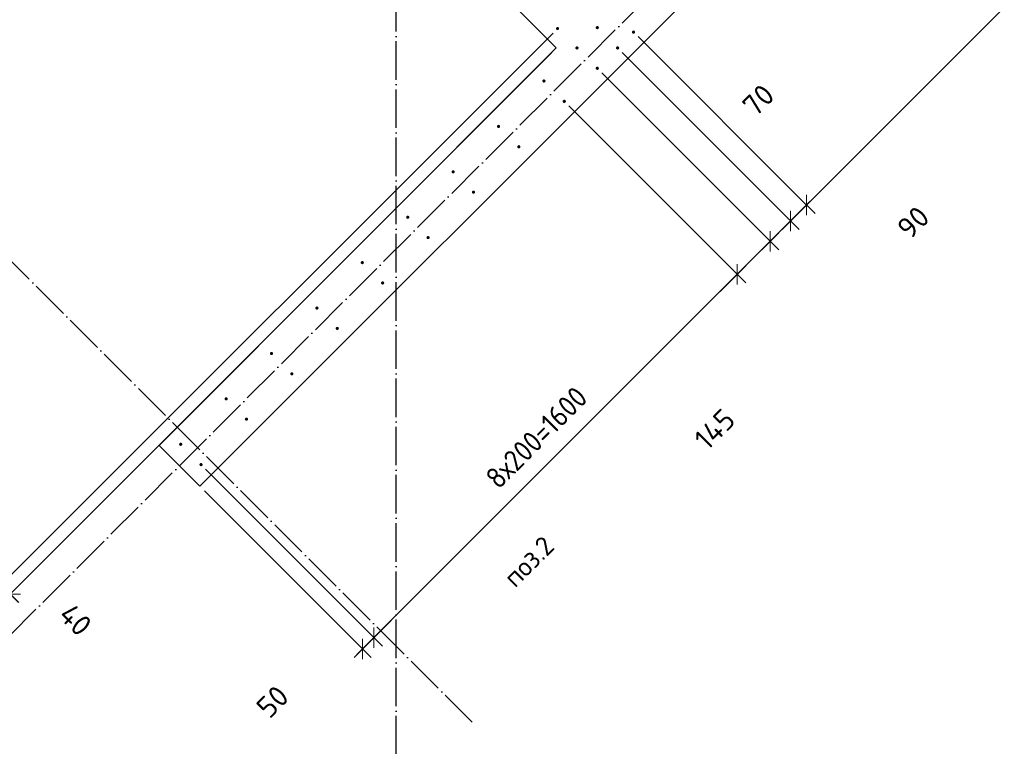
# Model space of a CAD drawing. Header units: millimetres. Extents: x -24871 to 40608, y -2869 to 48080.
# Tile 57 of 119: x 13978 to 17044, y 8843 to 11106. Entities that reach past the tile are written whole.
import ezdxf

# ---------------------------------------------------------------- set-up
doc = ezdxf.new("R2010")
doc.units = ezdxf.units.MM
doc.header["$PDMODE"] = 65
doc.linetypes.add('______11', pattern=[150, 120, -15, 0, -15])
doc.linetypes.add('______5', pattern=[330, 240, -30, 30, -30])
for name, color, linetype, lineweight in [('Standard', 7, 'Continuous', 25), ('Арм.стержн. вертикальными 1', 22, 'Continuous', 35), ('Размерная линия_ общее', 7, 'Continuous', 13)]:
    doc.layers.add(name, color=color, linetype=linetype, lineweight=lineweight)
doc.layers.add('Осевая линия_ общее', color=7, linetype='______5', lineweight=13, true_color=0xa0a0a0)
doc.styles.add('ISOCPEUR', font='ISOCPEUR')
doc.dimstyles.new('DIMSTYLE_11', dxfattribs={"dimtxt": 66, "dimasz": 75, "dimexe": 0, "dimexo": 0, "dimgap": 33, "dimtad": 0, "dimdec": 0, "dimrnd": 5, "dimzin": 12, "dimdsep": 46, "dimtxsty": 'ISOCPEUR', "dimblk1": 'ALL_ML_STRICH', "dimblk2": 'ALL_ML_STRICH', "dimsah": 1, "dimcen": 0, "dimclrd": 7, "dimclre": 256, "dimclrt": 7, "dimadec": 0, "dimazin": 0, "dimtfac": 1, "dimtdec": 0, "dimtix": 1, "dimtmove": 2, "dimatfit": 3, "dimfxl": 0, "dimtvp": 1.2, "dimtzin": 0, "dimlwd": 0, "dimlwe": -3, "dimarcsym": 0})
doc.dimstyles.new('DIMSTYLE_4', dxfattribs={"dimtxt": 66, "dimasz": 75, "dimexe": 0, "dimexo": 0, "dimgap": 33, "dimtad": 2, "dimdec": 0, "dimrnd": 5, "dimzin": 12, "dimdsep": 46, "dimtxsty": 'ISOCPEUR', "dimblk1": 'ALL_ML_STRICH', "dimblk2": 'ALL_ML_STRICH', "dimsah": 1, "dimcen": 0, "dimclrd": 7, "dimclre": 256, "dimclrt": 7, "dimadec": 0, "dimazin": 0, "dimtfac": 1, "dimtdec": 0, "dimtix": 1, "dimtmove": 2, "dimatfit": 3, "dimfxl": 0, "dimtvp": 1.2, "dimtzin": 0, "dimlwd": 0, "dimlwe": -3, "dimarcsym": 0})
doc.dimstyles.new('DIMSTYLE_5', dxfattribs={"dimtxt": 66, "dimasz": 75, "dimexe": 0, "dimexo": 0, "dimgap": 33, "dimtad": 2, "dimdec": 0, "dimrnd": 5, "dimzin": 12, "dimdsep": 46, "dimtxsty": 'ISOCPEUR', "dimblk1": 'ALL_ML_STRICH', "dimblk2": 'ALL_ML_STRICH', "dimsah": 1, "dimcen": 0, "dimclrd": 7, "dimclre": 256, "dimclrt": 7, "dimadec": 0, "dimazin": 0, "dimtfac": 1, "dimtdec": 0, "dimtix": 1, "dimtmove": 2, "dimatfit": 3, "dimfxl": 0, "dimtzin": 0, "dimlwd": 0, "dimlwe": -3, "dimarcsym": 0})

# ---------------------------------------------------------------- blocks, each defined once
blk = doc.blocks.new('СЛОЖНЫЙ_ОБЪЕКТ_0')
at = {"layer": 'Осевая линия_ общее', "color": 253, "linetype": '______11', "lineweight": -3, "true_color": 0xa0a0a0, "transparency": 33554687}
for p, q in [((15150, -2590), (15150, 40000)), ((5452.4, 694), (22613.9, 17855.5)), ((15387.3, 8917.7), (8924.3, 15380.6))]:
    blk.add_line(p, q, dxfattribs=at)
blk = doc.blocks.new('ALL_ML_STRICH')
at = {"color": 0, "linetype": 'ByBlock', "lineweight": -2}
for p, q in [((0, -0.5), (0, 0.5)), ((-1, 0), (0.5, 0)), ((-0.3, -0.3), (0.3, 0.3))]:
    blk.add_line(p, q, dxfattribs=at)
blk = doc.blocks.new('*D317')
at = {"layer": 'DEFPOINTS', "color": 7, "linetype": 'Continuous', "lineweight": 13, "transparency": 33554687}
for p in [(14542.3, 9720.2), (14538.8, 9653.1), (15045.7, 9146.1)]:
    blk.add_point(p, dxfattribs=at)
at = {"layer": 'Размерная линия_ общее', "color": 253, "linetype": 'Continuous', "lineweight": -2, "true_color": 0xa0a0a0, "transparency": 33554687}
for p, q in [((14556.5, 9706.1), (15081, 9181.5)), ((14552.9, 9638.9), (15045.7, 9146.1))]:
    blk.add_line(p, q, dxfattribs=at)
at = {"layer": 'Размерная линия_ общее', "color": 7, "linetype": 'Continuous', "lineweight": -2, "transparency": 33554687}
blk.add_line((15045.7, 9146.1), (15081, 9181.5), dxfattribs=at)
at = {"layer": 'Размерная линия_ общее', "color": 7, "linetype": 'Continuous', "lineweight": 13, "transparency": 33554687, "yscale": 75, "zscale": 75}
for p, xscale, rotation in [((15081, 9181.5), 75.00000000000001, 45), ((15045.7, 9146.1), 75, 225)]:
    blk.add_blockref('ALL_ML_STRICH', p, dxfattribs=dict(at, xscale=xscale, rotation=rotation))
at = {"layer": 'Размерная линия_ общее', "color": 7, "linetype": 'Continuous', "lineweight": 13, "transparency": 33554687, "insert": (14765.2, 8982.2), "char_height": 66, "width": 132, "attachment_point": 5, "rotation": 45, "style": 'ISOCPEUR'}
blk.add_mtext('\\A1;{50}', dxfattribs=at)
blk = doc.blocks.new('*D318')
at = {"layer": 'DEFPOINTS', "color": 7, "linetype": 'Continuous', "lineweight": 13, "transparency": 33554687}
for p in [(15673.7, 10851.6), (14542.3, 9720.2), (15081, 9181.5)]:
    blk.add_point(p, dxfattribs=at)
at = {"layer": 'Размерная линия_ общее', "color": 253, "linetype": 'Continuous', "lineweight": -2, "true_color": 0xa0a0a0, "transparency": 33554687}
for p, q in [((15687.8, 10837.4), (16212.4, 10312.9)), ((14556.5, 9706.1), (15081, 9181.5))]:
    blk.add_line(p, q, dxfattribs=at)
at = {"layer": 'Размерная линия_ общее', "color": 7, "linetype": 'Continuous', "lineweight": -2, "transparency": 33554687}
blk.add_line((15081, 9181.5), (16212.4, 10312.9), dxfattribs=at)
at = {"layer": 'Размерная линия_ общее', "color": 7, "linetype": 'Continuous', "lineweight": 13, "transparency": 33554687, "yscale": 75, "zscale": 75}
for p, xscale, rotation in [((16212.4, 10312.9), 75.00000000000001, 45), ((15081, 9181.5), 75, 225)]:
    blk.add_blockref('ALL_ML_STRICH', p, dxfattribs=dict(at, xscale=xscale, rotation=rotation))
at = {"layer": 'Размерная линия_ общее', "color": 7, "linetype": 'Continuous', "lineweight": 13, "transparency": 33554687, "insert": (15422.6, 9687.1), "char_height": 66, "width": 3.3, "attachment_point": 1, "rotation": 45, "line_spacing_factor": 0.60241, "style": 'ISOCPEUR'}
blk.add_mtext('\\W0.91;8х200=1600', dxfattribs=at)
blk = doc.blocks.new('*D319')
at = {"layer": 'DEFPOINTS', "color": 7, "linetype": 'Continuous', "lineweight": 13, "transparency": 33554687}
for p in [(15776.6, 10954.5), (15673.7, 10851.6), (16212.4, 10312.9)]:
    blk.add_point(p, dxfattribs=at)
at = {"layer": 'Размерная линия_ общее', "color": 253, "linetype": 'Continuous', "lineweight": -2, "true_color": 0xa0a0a0, "transparency": 33554687}
for p, q in [((15790.7, 10940.3), (16315.3, 10415.8)), ((15687.8, 10837.4), (16212.4, 10312.9))]:
    blk.add_line(p, q, dxfattribs=at)
at = {"layer": 'Размерная линия_ общее', "color": 7, "linetype": 'Continuous', "lineweight": -2, "transparency": 33554687}
blk.add_line((16212.4, 10312.9), (16315.3, 10415.8), dxfattribs=at)
at = {"layer": 'Размерная линия_ общее', "color": 7, "linetype": 'Continuous', "lineweight": 13, "transparency": 33554687, "yscale": 75, "zscale": 75}
for p, xscale, rotation in [((16315.3, 10415.8), 75.00000000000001, 45), ((16212.4, 10312.9), 75, 225)]:
    blk.add_blockref('ALL_ML_STRICH', p, dxfattribs=dict(at, xscale=xscale, rotation=rotation))
at = {"layer": 'Размерная линия_ общее', "color": 7, "linetype": 'Continuous', "lineweight": 13, "transparency": 33554687, "insert": (16142.1, 9830.5), "char_height": 66, "width": 198, "attachment_point": 5, "rotation": 45, "style": 'ISOCPEUR'}
blk.add_mtext('\\A1;{145}', dxfattribs=at)
blk = doc.blocks.new('*D320')
at = {"layer": 'DEFPOINTS', "color": 7, "linetype": 'Continuous', "lineweight": 13, "transparency": 33554687}
for p in [(15839.9, 11017.8), (15776.6, 10954.5), (16315.3, 10415.8)]:
    blk.add_point(p, dxfattribs=at)
at = {"layer": 'Размерная линия_ общее', "color": 253, "linetype": 'Continuous', "lineweight": -2, "true_color": 0xa0a0a0, "transparency": 33554687}
for p, q in [((15854, 11003.6), (16378.6, 10479.1)), ((15790.7, 10940.3), (16315.3, 10415.8))]:
    blk.add_line(p, q, dxfattribs=at)
at = {"layer": 'Размерная линия_ общее', "color": 7, "linetype": 'Continuous', "lineweight": -2, "transparency": 33554687}
blk.add_line((16315.3, 10415.8), (16378.6, 10479.1), dxfattribs=at)
at = {"layer": 'Размерная линия_ общее', "color": 7, "linetype": 'Continuous', "lineweight": 13, "transparency": 33554687, "yscale": 75, "zscale": 75}
for p, xscale, rotation in [((16378.6, 10479.1), 75.00000000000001, 45), ((16315.3, 10415.8), 75, 225)]:
    blk.add_blockref('ALL_ML_STRICH', p, dxfattribs=dict(at, xscale=xscale, rotation=rotation))
at = {"layer": 'Размерная линия_ общее', "color": 7, "linetype": 'Continuous', "lineweight": 13, "transparency": 33554687, "insert": (16760.6, 10474.6), "char_height": 66, "width": 132, "attachment_point": 5, "rotation": 45, "style": 'ISOCPEUR'}
blk.add_mtext('\\A1;{90}', dxfattribs=at)
blk = doc.blocks.new('*D321')
at = {"layer": 'DEFPOINTS', "color": 7, "linetype": 'Continuous', "lineweight": 13, "transparency": 33554687}
for p in [(15889.4, 11067.3), (15839.9, 11017.8), (16378.6, 10479.1)]:
    blk.add_point(p, dxfattribs=at)
at = {"layer": 'Размерная линия_ общее', "color": 253, "linetype": 'Continuous', "lineweight": -2, "true_color": 0xa0a0a0, "transparency": 33554687}
for p, q in [((15903.5, 11053.1), (16428.1, 10528.5)), ((15854, 11003.6), (16378.6, 10479.1))]:
    blk.add_line(p, q, dxfattribs=at)
at = {"layer": 'Размерная линия_ общее', "color": 7, "linetype": 'Continuous', "lineweight": -2, "transparency": 33554687}
blk.add_line((16378.6, 10479.1), (16428.1, 10528.5), dxfattribs=at)
at = {"layer": 'Размерная линия_ общее', "color": 7, "linetype": 'Continuous', "lineweight": 13, "transparency": 33554687, "yscale": 75, "zscale": 75}
for p, xscale, rotation in [((16428.1, 10528.5), 75.00000000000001, 45), ((16378.6, 10479.1), 75, 225)]:
    blk.add_blockref('ALL_ML_STRICH', p, dxfattribs=dict(at, xscale=xscale, rotation=rotation))
at = {"layer": 'Размерная линия_ общее', "color": 7, "linetype": 'Continuous', "lineweight": 13, "transparency": 33554687, "insert": (16278.4, 10855.3), "char_height": 66, "width": 132, "attachment_point": 5, "rotation": 45, "style": 'ISOCPEUR'}
blk.add_mtext('\\A1;{70}', dxfattribs=at)
blk = doc.blocks.new('*D322')
at = {"layer": 'DEFPOINTS', "color": 7, "linetype": 'Continuous', "lineweight": 13, "transparency": 33554687}
for p in [(20556.3, 15734.2), (15889.4, 11067.3), (16428.1, 10528.5)]:
    blk.add_point(p, dxfattribs=at)
at = {"layer": 'Размерная линия_ общее', "color": 253, "linetype": 'Continuous', "lineweight": -2, "true_color": 0xa0a0a0, "transparency": 33554687}
for p, q in [((20570.4, 15720), (21095, 15195.4)), ((15903.5, 11053.1), (16428.1, 10528.5))]:
    blk.add_line(p, q, dxfattribs=at)
at = {"layer": 'Размерная линия_ общее', "color": 7, "linetype": 'Continuous', "lineweight": -2, "transparency": 33554687}
blk.add_line((16428.1, 10528.5), (21095, 15195.4), dxfattribs=at)
at = {"layer": 'Размерная линия_ общее', "color": 7, "linetype": 'Continuous', "lineweight": 13, "transparency": 33554687, "yscale": 75, "zscale": 75}
for p, xscale, rotation in [((21095, 15195.4), 75.00000000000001, 45), ((16428.1, 10528.5), 75, 225)]:
    blk.add_blockref('ALL_ML_STRICH', p, dxfattribs=dict(at, xscale=xscale, rotation=rotation))
at = {"layer": 'Размерная линия_ общее', "color": 7, "linetype": 'Continuous', "lineweight": 13, "transparency": 33554687, "insert": (18518.3, 12782.8), "char_height": 66, "width": 3.3, "attachment_point": 1, "rotation": 45, "line_spacing_factor": 0.60241, "style": 'ISOCPEUR'}
blk.add_mtext('\\W0.91;33х200=6600', dxfattribs=at)
blk = doc.blocks.new('*D464')
at = {"layer": 'DEFPOINTS', "color": 7, "linetype": 'Continuous', "lineweight": 13, "transparency": 33554687}
for p in [(13955.7, 12775.3), (15652.8, 11078.2), (12222.9, 11042.4)]:
    blk.add_point(p, dxfattribs=at)
at = {"layer": 'Размерная линия_ общее', "color": 253, "linetype": 'Continuous', "lineweight": -2, "true_color": 0xa0a0a0, "transparency": 33554687}
for p, q in [((13941.6, 12761.1), (12222.9, 11042.4)), ((15638.7, 11064.1), (13919.9, 9345.4))]:
    blk.add_line(p, q, dxfattribs=at)
at = {"layer": 'Размерная линия_ общее', "color": 7, "linetype": 'Continuous', "lineweight": -2, "transparency": 33554687}
blk.add_line((12222.9, 11042.4), (13919.9, 9345.4), dxfattribs=at)
at = {"layer": 'Размерная линия_ общее', "color": 7, "linetype": 'Continuous', "lineweight": 13, "transparency": 33554687, "xscale": 75, "yscale": 75, "zscale": 75}
for p, rotation in [((12222.9, 11042.4), 135.0000278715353), ((13919.9, 9345.4), 315.0000278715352)]:
    blk.add_blockref('ALL_ML_STRICH', p, dxfattribs=dict(at, rotation=rotation))
at = {"layer": 'Размерная линия_ общее', "color": 7, "linetype": 'Continuous', "lineweight": 13, "transparency": 33554687, "insert": (12994.3, 10435), "char_height": 66, "width": 3.3, "attachment_point": 1, "rotation": 315, "line_spacing_factor": 0.60241, "style": 'ISOCPEUR'}
blk.add_mtext('\\W0.91;12х200=2400', dxfattribs=at)
blk = doc.blocks.new('*D465')
at = {"layer": 'DEFPOINTS', "color": 7, "linetype": 'Continuous', "lineweight": 13, "transparency": 33554687}
for p in [(15652.8, 11078.2), (15648.9, 11017.8), (13919.9, 9345.4)]:
    blk.add_point(p, dxfattribs=at)
at = {"layer": 'Размерная линия_ общее', "color": 253, "linetype": 'Continuous', "lineweight": -2, "true_color": 0xa0a0a0, "transparency": 33554687}
for p, q in [((15638.7, 11064.1), (13919.9, 9345.4)), ((15634.8, 11003.6), (13948.2, 9317.1))]:
    blk.add_line(p, q, dxfattribs=at)
at = {"layer": 'Размерная линия_ общее', "color": 7, "linetype": 'Continuous', "lineweight": -2, "transparency": 33554687}
blk.add_line((13919.9, 9345.4), (13948.2, 9317.1), dxfattribs=at)
at = {"layer": 'Размерная линия_ общее', "color": 7, "linetype": 'Continuous', "lineweight": 13, "transparency": 33554687, "xscale": 75, "yscale": 75, "zscale": 75}
for p, rotation in [((13919.9, 9345.4), 135.0000278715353), ((13948.2, 9317.1), 315.0000278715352)]:
    blk.add_blockref('ALL_ML_STRICH', p, dxfattribs=dict(at, rotation=rotation))
at = {"layer": 'Размерная линия_ общее', "color": 7, "linetype": 'Continuous', "lineweight": 13, "transparency": 33554687, "insert": (14151.3, 9237.1), "char_height": 66, "width": 132, "attachment_point": 5, "rotation": 315, "style": 'ISOCPEUR'}
blk.add_mtext('\\A1;{40}', dxfattribs=at)

msp = doc.modelspace()

# ---------------------------------------------------------------- hatches: boundary and pattern name
at = {"layer": 'Арм.стержн. вертикальными 1', "linetype": 'Continuous', "lineweight": 50, "transparency": 33554687}
for points in [[(15657.8, 11078.2), (15657.4, 11080.1), (15656.3, 11081.8), (15654.7, 11082.8), (15652.8, 11083.2), (15650.9, 11082.8), (15649.3, 11081.8), (15648.2, 11080.1), (15647.8, 11078.2), (15648.2, 11076.3), (15649.3, 11074.7), (15650.9, 11073.6), (15652.8, 11073.2), (15654.7, 11073.6), (15656.3, 11074.7), (15657.4, 11076.3)], [(15781.6, 11081.1), (15781.2, 11083), (15780.1, 11084.6), (15778.5, 11085.7), (15776.6, 11086.1), (15774.7, 11085.7), (15773, 11084.6), (15771.9, 11083), (15771.6, 11081.1), (15771.9, 11079.2), (15773, 11077.5), (15774.7, 11076.5), (15776.6, 11076.1), (15778.5, 11076.5), (15780.1, 11077.5), (15781.2, 11079.2)], [(15894.4, 11067.3), (15894, 11069.2), (15892.9, 11070.8), (15891.3, 11071.9), (15889.4, 11072.3), (15887.4, 11071.9), (15885.8, 11070.8), (15884.7, 11069.2), (15884.4, 11067.3), (15884.7, 11065.3), (15885.8, 11063.7), (15887.4, 11062.6), (15889.4, 11062.3), (15891.3, 11062.6), (15892.9, 11063.7), (15894, 11065.3)], [(15718.3, 11017.8), (15717.9, 11019.7), (15716.8, 11021.3), (15715.2, 11022.4), (15713.3, 11022.8), (15711.3, 11022.4), (15709.7, 11021.3), (15708.6, 11019.7), (15708.3, 11017.8), (15708.6, 11015.9), (15709.7, 11014.2), (15711.3, 11013.2), (15713.3, 11012.8), (15715.2, 11013.2), (15716.8, 11014.2), (15717.9, 11015.9)], [(15844.9, 11017.8), (15844.5, 11019.7), (15843.4, 11021.3), (15841.8, 11022.4), (15839.9, 11022.8), (15838, 11022.4), (15836.3, 11021.3), (15835.3, 11019.7), (15834.9, 11017.8), (15835.3, 11015.9), (15836.3, 11014.2), (15838, 11013.2), (15839.9, 11012.8), (15841.8, 11013.2), (15843.4, 11014.2), (15844.5, 11015.9)], [(15781.6, 10954.5), (15781.2, 10956.4), (15780.1, 10958), (15778.5, 10959.1), (15776.6, 10959.5), (15774.7, 10959.1), (15773, 10958), (15771.9, 10956.4), (15771.6, 10954.5), (15771.9, 10952.6), (15773, 10950.9), (15774.7, 10949.8), (15776.6, 10949.5), (15778.5, 10949.8), (15780.1, 10950.9), (15781.2, 10952.6)], [(15615.4, 10914.9), (15615, 10916.8), (15613.9, 10918.4), (15612.3, 10919.5), (15610.4, 10919.9), (15608.5, 10919.5), (15606.8, 10918.4), (15605.8, 10916.8), (15605.4, 10914.9), (15605.8, 10913), (15606.8, 10911.4), (15608.5, 10910.3), (15610.4, 10909.9), (15612.3, 10910.3), (15613.9, 10911.4), (15615, 10913)], [(15678.7, 10851.6), (15678.3, 10853.5), (15677.2, 10855.1), (15675.6, 10856.2), (15673.7, 10856.6), (15671.8, 10856.2), (15670.1, 10855.1), (15669.1, 10853.5), (15668.7, 10851.6), (15669.1, 10849.7), (15670.1, 10848), (15671.8, 10847), (15673.7, 10846.6), (15675.6, 10847), (15677.2, 10848), (15678.3, 10849.7)], [(15474, 10773.5), (15473.6, 10775.4), (15472.5, 10777), (15470.9, 10778.1), (15469, 10778.5), (15467, 10778.1), (15465.4, 10777), (15464.3, 10775.4), (15464, 10773.5), (15464.3, 10771.6), (15465.4, 10769.9), (15467, 10768.9), (15469, 10768.5), (15470.9, 10768.9), (15472.5, 10769.9), (15473.6, 10771.6)], [(15537.3, 10710.2), (15536.9, 10712.1), (15535.8, 10713.7), (15534.2, 10714.8), (15532.3, 10715.2), (15530.3, 10714.8), (15528.7, 10713.7), (15527.6, 10712.1), (15527.3, 10710.2), (15527.6, 10708.2), (15528.7, 10706.6), (15530.3, 10705.5), (15532.3, 10705.2), (15534.2, 10705.5), (15535.8, 10706.6), (15536.9, 10708.2)], [(15332.5, 10632), (15332.2, 10634), (15331.1, 10635.6), (15329.4, 10636.7), (15327.5, 10637), (15325.6, 10636.7), (15324, 10635.6), (15322.9, 10634), (15322.5, 10632), (15322.9, 10630.1), (15324, 10628.5), (15325.6, 10627.4), (15327.5, 10627), (15329.4, 10627.4), (15331.1, 10628.5), (15332.2, 10630.1)], [(15395.8, 10568.7), (15395.5, 10570.7), (15394.4, 10572.3), (15392.8, 10573.4), (15390.8, 10573.7), (15388.9, 10573.4), (15387.3, 10572.3), (15386.2, 10570.7), (15385.8, 10568.7), (15386.2, 10566.8), (15387.3, 10565.2), (15388.9, 10564.1), (15390.8, 10563.7), (15392.8, 10564.1), (15394.4, 10565.2), (15395.5, 10566.8)], [(15191.1, 10490.6), (15190.7, 10492.5), (15189.6, 10494.2), (15188, 10495.2), (15186.1, 10495.6), (15184.2, 10495.2), (15182.6, 10494.2), (15181.5, 10492.5), (15181.1, 10490.6), (15181.5, 10488.7), (15182.6, 10487.1), (15184.2, 10486), (15186.1, 10485.6), (15188, 10486), (15189.6, 10487.1), (15190.7, 10488.7)], [(15254.4, 10427.3), (15254, 10429.2), (15253, 10430.9), (15251.3, 10431.9), (15249.4, 10432.3), (15247.5, 10431.9), (15245.9, 10430.9), (15244.8, 10429.2), (15244.4, 10427.3), (15244.8, 10425.4), (15245.9, 10423.8), (15247.5, 10422.7), (15249.4, 10422.3), (15251.3, 10422.7), (15253, 10423.8), (15254, 10425.4)], [(15049.7, 10349.2), (15049.3, 10351.1), (15048.2, 10352.7), (15046.6, 10353.8), (15044.7, 10354.2), (15042.8, 10353.8), (15041.2, 10352.7), (15040.1, 10351.1), (15039.7, 10349.2), (15040.1, 10347.3), (15041.2, 10345.7), (15042.8, 10344.6), (15044.7, 10344.2), (15046.6, 10344.6), (15048.2, 10345.7), (15049.3, 10347.3)], [(15113, 10285.9), (15112.6, 10287.8), (15111.5, 10289.4), (15109.9, 10290.5), (15108, 10290.9), (15106.1, 10290.5), (15104.5, 10289.4), (15103.4, 10287.8), (15103, 10285.9), (15103.4, 10284), (15104.5, 10282.4), (15106.1, 10281.3), (15108, 10280.9), (15109.9, 10281.3), (15111.5, 10282.4), (15112.6, 10284)], [(14908.3, 10207.8), (14907.9, 10209.7), (14906.8, 10211.3), (14905.2, 10212.4), (14903.3, 10212.8), (14901.4, 10212.4), (14899.7, 10211.3), (14898.6, 10209.7), (14898.3, 10207.8), (14898.6, 10205.9), (14899.7, 10204.3), (14901.4, 10203.2), (14903.3, 10202.8), (14905.2, 10203.2), (14906.8, 10204.3), (14907.9, 10205.9)], [(14971.6, 10144.5), (14971.2, 10146.4), (14970.1, 10148), (14968.5, 10149.1), (14966.6, 10149.5), (14964.7, 10149.1), (14963, 10148), (14962, 10146.4), (14961.6, 10144.5), (14962, 10142.6), (14963, 10140.9), (14964.7, 10139.9), (14966.6, 10139.5), (14968.5, 10139.9), (14970.1, 10140.9), (14971.2, 10142.6)], [(14766.8, 10066.4), (14766.5, 10068.3), (14765.4, 10069.9), (14763.8, 10071), (14761.8, 10071.4), (14759.9, 10071), (14758.3, 10069.9), (14757.2, 10068.3), (14756.8, 10066.4), (14757.2, 10064.5), (14758.3, 10062.8), (14759.9, 10061.7), (14761.8, 10061.4), (14763.8, 10061.7), (14765.4, 10062.8), (14766.5, 10064.5)], [(14830.2, 10003.1), (14829.8, 10005), (14828.7, 10006.6), (14827.1, 10007.7), (14825.2, 10008.1), (14823.2, 10007.7), (14821.6, 10006.6), (14820.5, 10005), (14820.2, 10003.1), (14820.5, 10001.1), (14821.6, 9999.5), (14823.2, 9998.4), (14825.2, 9998.1), (14827.1, 9998.4), (14828.7, 9999.5), (14829.8, 10001.1)], [(14625.4, 9924.9), (14625, 9926.9), (14624, 9928.5), (14622.3, 9929.6), (14620.4, 9929.9), (14618.5, 9929.6), (14616.9, 9928.5), (14615.8, 9926.9), (14615.4, 9924.9), (14615.8, 9923), (14616.9, 9921.4), (14618.5, 9920.3), (14620.4, 9919.9), (14622.3, 9920.3), (14624, 9921.4), (14625, 9923)], [(14688.7, 9861.6), (14688.4, 9863.5), (14687.3, 9865.2), (14685.6, 9866.3), (14683.7, 9866.6), (14681.8, 9866.3), (14680.2, 9865.2), (14679.1, 9863.5), (14678.7, 9861.6), (14679.1, 9859.7), (14680.2, 9858.1), (14681.8, 9857), (14683.7, 9856.6), (14685.6, 9857), (14687.3, 9858.1), (14688.4, 9859.7)], [(14484, 9783.5), (14483.6, 9785.4), (14482.5, 9787.1), (14480.9, 9788.1), (14479, 9788.5), (14477.1, 9788.1), (14475.5, 9787.1), (14474.4, 9785.4), (14474, 9783.5), (14474.4, 9781.6), (14475.5, 9780), (14477.1, 9778.9), (14479, 9778.5), (14480.9, 9778.9), (14482.5, 9780), (14483.6, 9781.6)], [(14547.3, 9720.2), (14546.9, 9722.1), (14545.8, 9723.7), (14544.2, 9724.8), (14542.3, 9725.2), (14540.4, 9724.8), (14538.8, 9723.7), (14537.7, 9722.1), (14537.3, 9720.2), (14537.7, 9718.3), (14538.8, 9716.7), (14540.4, 9715.6), (14542.3, 9715.2), (14544.2, 9715.6), (14545.8, 9716.7), (14546.9, 9718.3)]]:
    msp.add_hatch(color=4, dxfattribs=at).paths.add_polyline_path(points)

# ---------------------------------------------------------------- linework, layer by layer
at = {"color": 7, "linetype": 'Continuous', "lineweight": 35, "transparency": 33554687}
for p, q in [((18763.7, 13878), (14538.8, 9653.1)), ((15648.9, 11017.8), (13867, 12799.7)), ((14411.5, 9780.3), (15648.9, 11017.8)), ((14538.8, 9653.1), (14411.5, 9780.3))]:
    msp.add_line(p, q, dxfattribs=at)

# ---------------------------------------------------------------- block references
at = {"layer": 'Осевая линия_ общее', "color": 253, "linetype": '______11', "lineweight": -3, "true_color": 0xa0a0a0, "transparency": 33554687}
msp.add_blockref('СЛОЖНЫЙ_ОБЪЕКТ_0', (0, 0), dxfattribs=at)

# ---------------------------------------------------------------- texts
at = {"layer": 'Standard', "color": 7, "linetype": 'Continuous', "lineweight": 18, "transparency": 33554687, "insert": (15499.3, 9354.9), "char_height": 60, "width": 211.154, "attachment_point": 4, "rotation": 45, "style": 'ISOCPEUR'}
msp.add_mtext('\\A1;{\\fISOCPEUR|i0|b0;\\H60.000000;\\W1.000000;\\C7;поз.2}\\P', dxfattribs=at)

# ---------------------------------------------------------------- dimensions: what is measured, and where the dimension line sits
at = {"layer": 'Размерная линия_ общее', "color": 7, "linetype": 'Continuous', "lineweight": 13, "transparency": 33554687}
for base, p1, p2, angle, text, picture, middle in [((21095, 15195.4), (15903.5, 11053.1), (20570.4, 15720), 45, '\\W0.91;33х200=6600', '*D322', (18738.2, 12885.3)), ((13919.9, 9345.4), (13941.6, 12761.1), (15638.7, 11064.1), 315, '\\W0.91;12х200=2400', '*D464', (13094.8, 10217.2)), ((16212.4, 10312.9), (14556.5, 9706.1), (15687.8, 10837.4), 45, '\\W0.91;8х200=1600', '*D318', (15623.4, 9770.5))]:
    dim = msp.add_linear_dim(base=base, p1=p1, p2=p2, angle=angle, text=text, dimstyle='DIMSTYLE_5', override={"dimpost": '<>', "dimclrd": 7, "dimclre": 253, "dimclrt": 7, "dimlwd": 0, "dimlwe": 65533}, dxfattribs=at)
    dim.commit()
    dim.dimension.update_dxf_attribs({"geometry": picture, "text_midpoint": middle, "dimtype": 160})
for base, p1, p2, angle, dimstyle, picture, middle in [((13948.2, 9317.1), (15638.7, 11064.1), (15634.8, 11003.6), 315, 'DIMSTYLE_4', '*D465', (14151.3, 9237.1)), ((16428.1, 10528.5), (15854, 11003.6), (15903.5, 11053.1), 45, 'DIMSTYLE_4', '*D321', (16278.4, 10855.3)), ((16378.6, 10479.1), (15790.7, 10940.3), (15854, 11003.6), 45, 'DIMSTYLE_11', '*D320', (16760.6, 10474.6)), ((16315.2749, 10415.7568), (15687.826, 10837.4424), (15790.7076, 10940.324), 45, 'DIMSTYLE_11', '*D319', (16142.0528, 9830.5021)), ((15081, 9181.5), (14552.9, 9638.9), (14556.5, 9706.1), 45, 'DIMSTYLE_4', '*D317', (14765.2, 8982.2))]:
    dim = msp.add_linear_dim(base=base, p1=p1, p2=p2, angle=angle, dimstyle=dimstyle, override={"dimpost": '<>', "dimclrd": 7, "dimclre": 253, "dimclrt": 7, "dimlwd": 0, "dimlwe": 65533}, dxfattribs=at)
    dim.commit()
    dim.dimension.update_dxf_attribs({"geometry": picture, "text_midpoint": middle, "dimtype": 160})

doc.saveas('drawing.dxf')
